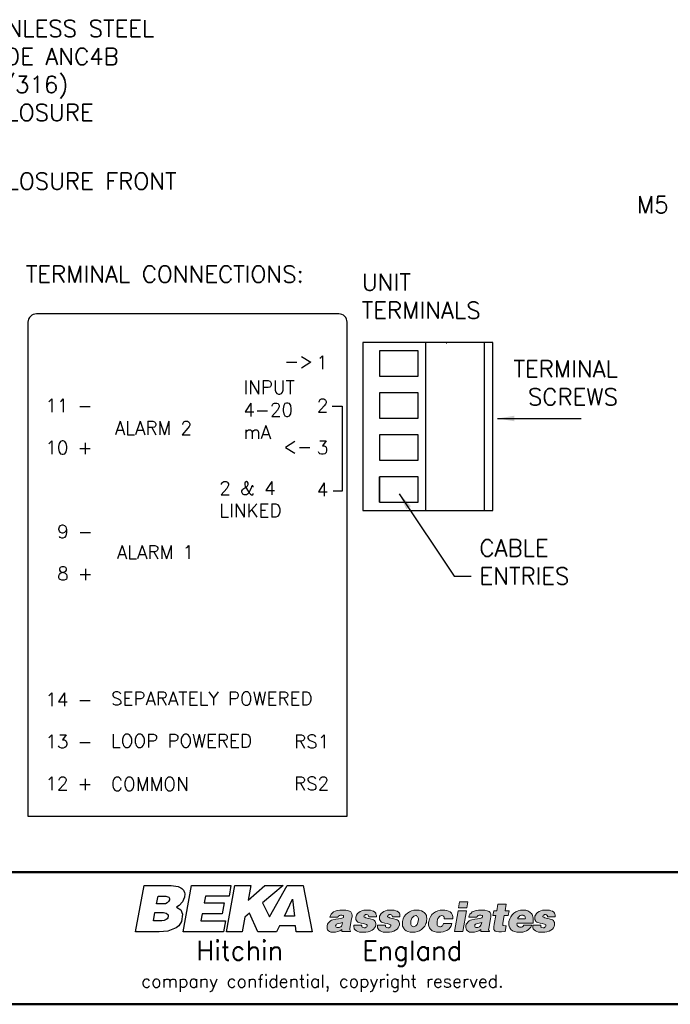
# Model space of a CAD drawing. Extents: x 0 to 391, y 0 to 275.
# Tile 4 of 13: x 122 to 219, y 6 to 153. Entities that reach past the tile are written whole.
import ezdxf

# ---------------------------------------------------------------- set-up
doc = ezdxf.new("R2010")
doc.units = 0
doc.header["$LTSCALE"] = 0.5
doc.header["$MEASUREMENT"] = 0
doc.layers.get('Defpoints').update_dxf_attribs({"color": 104, "lineweight": 0})
doc.layers.add('FORMAT', color=7, linetype='Continuous')
doc.layers.add('TEXT', color=5, linetype='Continuous')
doc.layers.add('OBJECT', color=1, linetype='Continuous', lineweight=50)
doc.styles.add('ROMANS', font='romans', dxfattribs={"height": 2.5})
doc.dimstyles.new('DIMS', dxfattribs={"dimtxt": 2.5, "dimasz": 2.5, "dimexe": 1.25, "dimexo": 2, "dimgap": 1.25, "dimtad": 1, "dimdec": 4, "dimzin": 0, "dimdsep": 46, "dimtxsty": 'ROMANS', "dimcen": 2.5, "dimadec": 0, "dimazin": 0, "dimtfac": 1, "dimtdec": 4, "dimtmove": 0, "dimatfit": 3, "dimfxl": 0, "dimtolj": 1, "dimtzin": 0, "dimarcsym": 0})

# ---------------------------------------------------------------- blocks, each defined once
blk = doc.blocks.new('FORMAT A3 FIXED')
at = {"layer": 'FORMAT'}
h = blk.add_hatch(color=256, dxfattribs=at)
h.paths.add_polyline_path([(187.98, 17.32), (188.53, 20.43), (187.28, 20.43), (186.73, 17.32)])
h.paths.add_polyline_path([(188.59, 20.86), (188.74, 21.74), (187.49, 21.74), (187.34, 20.86)])
h.paths.add_polyline_path([(201.63, 18.33), (201.63, 18.51), (201.6, 18.69), (201.54, 18.84), (201.45, 18.97), (201.3, 19.06), (201.14, 19.12), (200.81, 19.24), (200.17, 19.39), (200.05, 19.45), (199.96, 19.48), (199.89, 19.54), (199.89, 19.64), (199.93, 19.73), (200.02, 19.79), (200.14, 19.85), (200.26, 19.85), (200.41, 19.82), (200.5, 19.76), (200.57, 19.67), (200.6, 19.54), (201.72, 19.54), (201.72, 19.7), (201.72, 19.82), (201.69, 19.94), (201.63, 20.06), (201.51, 20.22), (201.33, 20.34), (201.08, 20.43), (200.87, 20.49), (200.6, 20.52), (200.35, 20.52), (200.08, 20.52), (199.83, 20.49), (199.56, 20.43), (199.32, 20.31), (199.1, 20.18), (198.92, 20), (198.77, 19.76), (198.71, 19.64), (198.68, 19.48), (198.68, 19.3), (198.71, 19.12), (198.77, 18.97), (198.86, 18.84), (198.98, 18.75), (199.13, 18.69), (199.47, 18.57), (199.8, 18.51), (200.11, 18.42), (200.23, 18.39), (200.32, 18.33), (200.35, 18.26), (200.35, 18.17), (200.35, 18.11), (200.29, 18.05), (200.2, 17.96), (200.08, 17.9), (199.93, 17.9), (199.74, 17.93), (199.62, 17.99), (199.59, 18.05), (199.56, 18.11), (199.56, 18.2), (199.56, 18.29), (198.37, 18.29), (198.37, 18.14), (198.37, 17.99), (198.4, 17.87), (198.46, 17.75), (198.58, 17.56), (198.77, 17.44), (198.98, 17.32), (199.22, 17.26), (199.5, 17.23), (199.74, 17.23), (200.17, 17.23), (200.5, 17.29), (200.81, 17.38), (201.08, 17.53), (201.3, 17.69), (201.45, 17.87), (201.57, 18.08)])
h.paths.add_polyline_path([(194.29, 17.32), (194.44, 18.2), (194.26, 18.2), (194.04, 18.23), (193.98, 18.23), (193.95, 18.29), (193.92, 18.33), (193.92, 18.42), (193.92, 18.6), (194.13, 19.73), (194.71, 19.73), (194.87, 20.43), (194.26, 20.43), (194.44, 21.4), (193.19, 21.4), (193.04, 20.43), (192.58, 20.43), (192.43, 19.73), (192.88, 19.73), (192.64, 18.42), (192.61, 18.05), (192.61, 17.78), (192.61, 17.65), (192.64, 17.56), (192.7, 17.47), (192.79, 17.41), (192.88, 17.38), (193.01, 17.32), (193.31, 17.29), (193.74, 17.29)])
h.paths.add_polyline_path([(189.38, 17.23), (189.71, 17.23), (190.05, 17.32), (190.35, 17.44), (190.66, 17.65), (190.66, 17.32), (191.94, 17.32), (191.94, 17.38), (191.88, 17.47), (191.82, 17.56), (191.82, 17.65), (191.85, 17.78), (192.09, 19.24), (192.15, 19.51), (192.15, 19.76), (192.12, 19.97), (192.09, 20.06), (192.03, 20.15), (191.97, 20.25), (191.88, 20.31), (191.76, 20.37), (191.6, 20.43), (191.24, 20.52), (190.75, 20.52), (190.32, 20.52), (189.96, 20.46), (189.65, 20.37), (189.38, 20.25), (189.2, 20.09), (189.04, 19.91), (188.92, 19.73), (188.86, 19.48), (190.05, 19.48), (190.11, 19.57), (190.14, 19.64), (190.26, 19.73), (190.42, 19.79), (190.54, 19.79), (190.66, 19.79), (190.78, 19.73), (190.84, 19.7), (190.9, 19.67), (190.9, 19.61), (190.9, 19.51), (190.87, 19.42), (190.78, 19.36), (190.66, 19.3), (190.51, 19.27), (190.14, 19.21), (189.74, 19.15), (189.32, 19.06), (189.1, 19), (188.92, 18.9), (188.74, 18.75), (188.62, 18.6), (188.49, 18.42), (188.43, 18.17), (188.43, 17.93), (188.46, 17.75), (188.53, 17.56), (188.65, 17.44), (188.8, 17.35), (188.98, 17.26), (189.17, 17.23)])
h.paths.add_polyline_path([(189.74, 18.17), (189.77, 18.33), (189.87, 18.42), (189.99, 18.48), (190.11, 18.51), (190.42, 18.6), (190.6, 18.63), (190.78, 18.69), (190.69, 18.39), (190.66, 18.26), (190.57, 18.14), (190.48, 18.05), (190.35, 17.99), (190.23, 17.93), (190.08, 17.93), (189.93, 17.93), (189.81, 17.99), (189.74, 18.08)], flags=16)
h.paths.add_polyline_path([(184.14, 18.84), (184.23, 19.12), (184.26, 19.27), (184.35, 19.39), (184.44, 19.51), (184.53, 19.61), (184.68, 19.67), (184.84, 19.7), (185.02, 19.67), (185.08, 19.64), (185.14, 19.57), (185.2, 19.42), (185.2, 19.24), (186.48, 19.24), (186.48, 19.42), (186.48, 19.57), (186.45, 19.7), (186.39, 19.85), (186.27, 20.06), (186.09, 20.25), (185.84, 20.37), (185.6, 20.46), (185.29, 20.52), (184.99, 20.52), (184.62, 20.49), (184.26, 20.43), (183.92, 20.28), (183.62, 20.09), (183.37, 19.85), (183.16, 19.54), (183.01, 19.21), (182.92, 18.84), (182.89, 18.66), (182.89, 18.48), (182.89, 18.29), (182.92, 18.14), (182.98, 17.99), (183.04, 17.87), (183.1, 17.75), (183.19, 17.62), (183.43, 17.44), (183.71, 17.32), (184.04, 17.26), (184.41, 17.23), (184.72, 17.23), (185.05, 17.29), (185.32, 17.38), (185.6, 17.5), (185.87, 17.69), (186.09, 17.93), (186.24, 18.2), (186.36, 18.51), (185.11, 18.51), (185.05, 18.36), (184.93, 18.2), (184.84, 18.14), (184.78, 18.08), (184.65, 18.05), (184.56, 18.05), (184.44, 18.08), (184.32, 18.11), (184.23, 18.17), (184.17, 18.26), (184.14, 18.39), (184.14, 18.51), (184.14, 18.66)])
h.paths.add_polyline_path([(182.58, 18.9), (182.61, 19.24), (182.58, 19.57), (182.55, 19.73), (182.49, 19.85), (182.4, 19.97), (182.31, 20.09), (182.22, 20.18), (182.09, 20.28), (181.82, 20.43), (181.48, 20.49), (181.09, 20.52), (180.69, 20.49), (180.33, 20.43), (180.02, 20.28), (179.72, 20.09), (179.47, 19.85), (179.26, 19.57), (179.11, 19.21), (179.02, 18.84), (178.98, 18.63), (178.98, 18.45), (178.98, 18.29), (179.02, 18.14), (179.08, 17.99), (179.14, 17.87), (179.23, 17.75), (179.32, 17.62), (179.53, 17.44), (179.81, 17.32), (180.14, 17.26), (180.51, 17.23), (180.87, 17.23), (181.24, 17.32), (181.54, 17.44), (181.85, 17.62), (182.09, 17.87), (182.31, 18.14), (182.4, 18.33), (182.49, 18.51), (182.55, 18.69)])
h.paths.add_polyline_path([(180.26, 18.9), (180.33, 19.18), (180.39, 19.3), (180.48, 19.42), (180.57, 19.54), (180.66, 19.61), (180.81, 19.67), (180.97, 19.7), (181.06, 19.7), (181.15, 19.64), (181.24, 19.57), (181.3, 19.48), (181.33, 19.36), (181.36, 19.21), (181.36, 19.06), (181.33, 18.9), (181.3, 18.69), (181.24, 18.51), (181.18, 18.39), (181.09, 18.26), (181, 18.17), (180.87, 18.11), (180.78, 18.08), (180.66, 18.05), (180.54, 18.08), (180.45, 18.11), (180.36, 18.17), (180.3, 18.26), (180.26, 18.39), (180.23, 18.51), (180.23, 18.69)], flags=16)
h.paths.add_polyline_path([(196.54, 17.99), (196.42, 17.99), (196.33, 18.02), (196.24, 18.08), (196.15, 18.14), (196.08, 18.23), (196.05, 18.33), (196.02, 18.45), (196.05, 18.6), (198.43, 18.6), (198.46, 19), (198.43, 19.36), (198.4, 19.54), (198.34, 19.7), (198.28, 19.85), (198.19, 20), (198.07, 20.12), (197.94, 20.22), (197.82, 20.31), (197.67, 20.4), (197.52, 20.46), (197.33, 20.49), (197.12, 20.52), (196.91, 20.52), (196.54, 20.49), (196.21, 20.4), (195.87, 20.28), (195.57, 20.06), (195.32, 19.82), (195.11, 19.54), (194.96, 19.21), (194.83, 18.84), (194.8, 18.66), (194.8, 18.48), (194.83, 18.29), (194.87, 18.14), (194.9, 17.99), (194.96, 17.87), (195.05, 17.75), (195.14, 17.62), (195.38, 17.44), (195.66, 17.32), (195.99, 17.26), (196.33, 17.23), (196.6, 17.23), (196.91, 17.26), (197.18, 17.35), (197.43, 17.44), (197.7, 17.59), (197.91, 17.78), (198.1, 17.99), (198.25, 18.26), (197.06, 18.26), (196.97, 18.14), (196.85, 18.05), (196.69, 17.99)])
h.paths.add_polyline_path([(196.82, 19.76), (196.94, 19.76), (197.03, 19.73), (197.12, 19.67), (197.18, 19.61), (197.24, 19.51), (197.27, 19.42), (197.3, 19.33), (197.27, 19.24), (196.15, 19.24), (196.18, 19.36), (196.24, 19.45), (196.3, 19.54), (196.39, 19.64), (196.48, 19.7), (196.57, 19.73), (196.69, 19.76)], flags=16)
h.paths.add_polyline_path([(178.53, 18.33), (178.56, 18.51), (178.5, 18.69), (178.44, 18.84), (178.34, 18.97), (178.19, 19.06), (178.04, 19.12), (177.7, 19.24), (177.06, 19.39), (176.94, 19.45), (176.85, 19.48), (176.79, 19.54), (176.79, 19.64), (176.82, 19.73), (176.91, 19.79), (177.03, 19.85), (177.19, 19.85), (177.31, 19.82), (177.4, 19.76), (177.46, 19.67), (177.49, 19.54), (178.62, 19.54), (178.62, 19.7), (178.62, 19.82), (178.59, 19.94), (178.53, 20.06), (178.41, 20.22), (178.22, 20.34), (178.01, 20.43), (177.77, 20.49), (177.49, 20.52), (177.25, 20.52), (176.97, 20.52), (176.73, 20.49), (176.45, 20.43), (176.21, 20.31), (176, 20.18), (175.81, 20), (175.66, 19.76), (175.6, 19.64), (175.57, 19.48), (175.57, 19.3), (175.6, 19.12), (175.66, 18.97), (175.75, 18.84), (175.88, 18.75), (176.03, 18.69), (176.36, 18.57), (176.7, 18.51), (177, 18.42), (177.13, 18.39), (177.22, 18.33), (177.25, 18.26), (177.28, 18.17), (177.25, 18.11), (177.22, 18.05), (177.09, 17.96), (176.97, 17.9), (176.82, 17.9), (176.67, 17.93), (176.55, 17.99), (176.49, 18.05), (176.45, 18.11), (176.45, 18.2), (176.45, 18.29), (175.27, 18.29), (175.27, 18.14), (175.27, 17.99), (175.3, 17.87), (175.36, 17.75), (175.48, 17.56), (175.66, 17.44), (175.88, 17.32), (176.12, 17.26), (176.39, 17.23), (176.64, 17.23), (177.06, 17.23), (177.4, 17.29), (177.73, 17.38), (177.98, 17.53), (178.19, 17.69), (178.34, 17.87), (178.47, 18.08)])
h.paths.add_polyline_path([(175.02, 18.33), (175.02, 18.51), (174.99, 18.69), (174.93, 18.84), (174.81, 18.97), (174.69, 19.06), (174.53, 19.12), (174.2, 19.24), (173.53, 19.39), (173.41, 19.45), (173.31, 19.48), (173.28, 19.54), (173.25, 19.64), (173.31, 19.73), (173.41, 19.79), (173.5, 19.85), (173.65, 19.85), (173.8, 19.82), (173.89, 19.76), (173.96, 19.67), (173.99, 19.54), (175.11, 19.54), (175.11, 19.7), (175.08, 19.82), (175.05, 19.94), (175.02, 20.06), (174.87, 20.22), (174.69, 20.34), (174.47, 20.43), (174.23, 20.49), (173.99, 20.52), (173.71, 20.52), (173.47, 20.52), (173.22, 20.49), (172.95, 20.43), (172.71, 20.31), (172.49, 20.18), (172.28, 20), (172.16, 19.76), (172.1, 19.64), (172.07, 19.48), (172.03, 19.3), (172.07, 19.12), (172.16, 18.97), (172.25, 18.84), (172.37, 18.75), (172.52, 18.69), (172.86, 18.57), (173.19, 18.51), (173.5, 18.42), (173.62, 18.39), (173.68, 18.33), (173.74, 18.26), (173.74, 18.17), (173.74, 18.11), (173.68, 18.05), (173.59, 17.96), (173.44, 17.9), (173.31, 17.9), (173.13, 17.93), (173.01, 17.99), (172.98, 18.05), (172.95, 18.11), (172.92, 18.2), (172.95, 18.29), (171.76, 18.29), (171.76, 18.14), (171.76, 17.99), (171.79, 17.87), (171.82, 17.75), (171.97, 17.56), (172.16, 17.44), (172.37, 17.32), (172.61, 17.26), (172.86, 17.23), (173.13, 17.23), (173.53, 17.23), (173.89, 17.29), (174.2, 17.38), (174.47, 17.53), (174.69, 17.69), (174.84, 17.87), (174.96, 18.08)])
h.paths.add_polyline_path([(168.71, 17.23), (169.05, 17.23), (169.38, 17.32), (169.69, 17.44), (169.99, 17.65), (169.99, 17.32), (171.27, 17.32), (171.27, 17.38), (171.21, 17.47), (171.15, 17.56), (171.15, 17.65), (171.18, 17.78), (171.43, 19.24), (171.49, 19.51), (171.49, 19.76), (171.46, 19.97), (171.43, 20.06), (171.36, 20.15), (171.3, 20.25), (171.21, 20.31), (171.09, 20.37), (170.94, 20.43), (170.57, 20.52), (170.08, 20.52), (169.66, 20.52), (169.29, 20.46), (168.99, 20.37), (168.71, 20.25), (168.53, 20.09), (168.38, 19.91), (168.26, 19.73), (168.19, 19.48), (169.38, 19.48), (169.41, 19.57), (169.47, 19.64), (169.6, 19.73), (169.75, 19.79), (169.87, 19.79), (169.99, 19.79), (170.11, 19.73), (170.18, 19.7), (170.24, 19.67), (170.24, 19.61), (170.24, 19.51), (170.21, 19.42), (170.11, 19.36), (169.99, 19.3), (169.84, 19.27), (169.47, 19.21), (169.08, 19.15), (168.65, 19.06), (168.44, 19), (168.26, 18.9), (168.07, 18.75), (167.95, 18.6), (167.83, 18.42), (167.77, 18.17), (167.77, 17.93), (167.8, 17.75), (167.86, 17.56), (167.98, 17.44), (168.13, 17.35), (168.32, 17.26), (168.5, 17.23)])
h.paths.add_polyline_path([(169.05, 18.17), (169.11, 18.33), (169.2, 18.42), (169.29, 18.48), (169.44, 18.51), (169.75, 18.6), (169.93, 18.63), (170.08, 18.69), (170.02, 18.39), (169.96, 18.26), (169.9, 18.14), (169.81, 18.05), (169.69, 17.99), (169.57, 17.93), (169.41, 17.93), (169.26, 17.93), (169.14, 17.99), (169.08, 18.08)], flags=16)
at = {"layer": 'FORMAT', "color": 1, "lineweight": 50}
for p, q in [((6.5, 26.16), (384.72, 26.16)), ((384.72, 6.5), (6.5, 6.5))]:
    blk.add_line(p, q, dxfattribs=at)
at = {"layer": 'FORMAT', "color": 7, "linetype": 'Continuous', "flags": 128}
for points in [[(144.57, 24.2), (145.59, 24.03), (145.99, 23.86), (146.16, 23.74), (146.42, 23.49), (146.57, 23.15), (146.59, 22.93), (146.57, 22.47), (146.28, 21.76), (145.74, 21.23), (145.35, 20.96), (146.01, 20.57), (146.28, 19.91), (146.11, 18.84), (145.72, 18.2), (145.33, 17.89), (144.08, 17.4), (142.79, 17.3), (139.28, 17.3), (140.55, 24.2)], [(146.35, 17.3), (147.62, 24.2), (153.47, 24.2), (153.18, 22.59), (149.67, 22.59), (149.5, 21.62), (152.47, 21.62), (152.15, 19.98), (149.2, 19.98), (148.98, 18.91), (152.64, 18.91), (152.35, 17.3)], [(152.79, 17.3), (154.06, 24.2), (156.42, 24.2), (156.01, 21.98), (158.49, 24.2), (161.25, 24.2), (158.15, 21.62), (159.2, 19.52), (161.81, 24.2), (164.23, 24.2), (165.54, 17.3), (163.18, 17.3), (163.08, 18.2), (160.71, 18.2), (160.27, 17.3), (157.45, 17.3), (156.23, 20.06), (155.54, 19.47), (155.15, 17.3)], [(142.4, 21.45), (142.62, 22.59), (143.79, 22.59), (144.08, 22.52), (144.2, 22.45), (144.3, 22.23), (144.3, 22.06), (144.18, 21.79), (143.99, 21.59), (143.72, 21.47), (143.55, 21.45)], [(162.61, 22.13), (162.62, 22.13), (162.93, 19.64), (161.45, 19.64)], [(141.94, 18.91), (142.16, 20.18), (143.42, 20.18), (143.84, 20.08), (144.06, 19.89), (144.11, 19.81), (144.11, 19.54), (144.06, 19.37), (143.96, 19.23), (143.84, 19.11), (143.55, 18.96), (143.18, 18.91)]]:
    blk.add_lwpolyline(points, close=True, dxfattribs=at)
at = {"layer": 'FORMAT', "color": 7, "lineweight": 0, "ltscale": 0.5, "flags": 128}
for points in [[(169.99, 19.3), (169.84, 19.27), (169.47, 19.21), (169.08, 19.15), (168.65, 19.06), (168.44, 19), (168.26, 18.9), (168.07, 18.75), (167.95, 18.6), (167.83, 18.42), (167.77, 18.17), (167.77, 18.17), (167.77, 17.93), (167.8, 17.75), (167.86, 17.56), (167.98, 17.44), (168.13, 17.35), (168.32, 17.26), (168.5, 17.23), (168.71, 17.23), (168.71, 17.23), (169.05, 17.23), (169.38, 17.32), (169.69, 17.44), (169.99, 17.65), (169.99, 17.32), (171.27, 17.32), (171.27, 17.38), (171.27, 17.38), (171.21, 17.47), (171.15, 17.56), (171.15, 17.65), (171.18, 17.78), (171.43, 19.24), (171.43, 19.24), (171.49, 19.51), (171.49, 19.76), (171.46, 19.97), (171.43, 20.06), (171.36, 20.15), (171.3, 20.25), (171.21, 20.31), (171.09, 20.37), (170.94, 20.43), (170.57, 20.52), (170.08, 20.52), (170.08, 20.52), (169.66, 20.52), (169.29, 20.46), (168.99, 20.37), (168.71, 20.25), (168.53, 20.09), (168.38, 19.91), (168.26, 19.73), (168.19, 19.48), (169.38, 19.48), (169.41, 19.57), (169.47, 19.64), (169.6, 19.73), (169.75, 19.79), (169.87, 19.79), (169.99, 19.79), (170.11, 19.73), (170.18, 19.7), (170.24, 19.67), (170.24, 19.61), (170.24, 19.51), (170.21, 19.42), (170.11, 19.36)], [(173.31, 19.48), (173.41, 19.45), (173.53, 19.39), (174.2, 19.24), (174.53, 19.12), (174.69, 19.06), (174.81, 18.97), (174.93, 18.84), (174.99, 18.69), (175.02, 18.51), (175.02, 18.33), (175.02, 18.33), (174.96, 18.08), (174.84, 17.87), (174.69, 17.69), (174.47, 17.53), (174.2, 17.38), (173.89, 17.29), (173.53, 17.23), (173.13, 17.23), (173.13, 17.23), (172.86, 17.23), (172.61, 17.26), (172.37, 17.32), (172.16, 17.44), (171.97, 17.56), (171.82, 17.75), (171.79, 17.87), (171.76, 17.99), (171.76, 18.14), (171.76, 18.29), (172.95, 18.29), (172.95, 18.29), (172.92, 18.2), (172.95, 18.11), (172.98, 18.05), (173.01, 17.99), (173.01, 17.99), (173.13, 17.93), (173.31, 17.9), (173.31, 17.9), (173.44, 17.9), (173.59, 17.96), (173.68, 18.05), (173.74, 18.11), (173.74, 18.17), (173.74, 18.17), (173.74, 18.26), (173.68, 18.33), (173.62, 18.39), (173.5, 18.42), (173.19, 18.51), (172.86, 18.57), (172.52, 18.69), (172.37, 18.75), (172.25, 18.84), (172.16, 18.97), (172.07, 19.12), (172.03, 19.3), (172.07, 19.48), (172.07, 19.48), (172.1, 19.64), (172.16, 19.76), (172.28, 20), (172.49, 20.18), (172.71, 20.31), (172.95, 20.43), (173.22, 20.49), (173.47, 20.52), (173.71, 20.52), (173.71, 20.52), (173.99, 20.52), (174.23, 20.49), (174.47, 20.43), (174.69, 20.34), (174.87, 20.22), (175.02, 20.06), (175.05, 19.94), (175.08, 19.82), (175.11, 19.7), (175.11, 19.54), (173.99, 19.54), (173.99, 19.54), (173.96, 19.67), (173.89, 19.76), (173.8, 19.82), (173.65, 19.85), (173.5, 19.85), (173.41, 19.79), (173.31, 19.73), (173.25, 19.64), (173.28, 19.54)], [(178.04, 19.12), (178.19, 19.06), (178.34, 18.97), (178.44, 18.84), (178.5, 18.69), (178.56, 18.51), (178.53, 18.33), (178.53, 18.33), (178.47, 18.08), (178.34, 17.87), (178.19, 17.69), (177.98, 17.53), (177.73, 17.38), (177.4, 17.29), (177.06, 17.23), (176.64, 17.23), (176.64, 17.23), (176.39, 17.23), (176.12, 17.26), (175.88, 17.32), (175.66, 17.44), (175.48, 17.56), (175.36, 17.75), (175.3, 17.87), (175.27, 17.99), (175.27, 18.14), (175.27, 18.29), (176.45, 18.29), (176.45, 18.29), (176.45, 18.2), (176.45, 18.11), (176.49, 18.05), (176.55, 17.99), (176.55, 17.99), (176.67, 17.93), (176.82, 17.9), (176.82, 17.9), (176.97, 17.9), (177.09, 17.96), (177.22, 18.05), (177.25, 18.11), (177.28, 18.17), (177.28, 18.17), (177.25, 18.26), (177.22, 18.33), (177.13, 18.39), (177, 18.42), (176.7, 18.51), (176.36, 18.57), (176.03, 18.69), (175.88, 18.75), (175.75, 18.84), (175.66, 18.97), (175.6, 19.12), (175.57, 19.3), (175.57, 19.48), (175.57, 19.48), (175.6, 19.64), (175.66, 19.76), (175.81, 20), (176, 20.18), (176.21, 20.31), (176.45, 20.43), (176.73, 20.49), (176.97, 20.52), (177.25, 20.52), (177.25, 20.52), (177.49, 20.52), (177.77, 20.49), (178.01, 20.43), (178.22, 20.34), (178.41, 20.22), (178.53, 20.06), (178.59, 19.94), (178.62, 19.82), (178.62, 19.7), (178.62, 19.54), (177.49, 19.54), (177.49, 19.54), (177.46, 19.67), (177.4, 19.76), (177.31, 19.82), (177.19, 19.85), (177.03, 19.85), (176.91, 19.79), (176.82, 19.73), (176.79, 19.64), (176.79, 19.54), (176.85, 19.48), (176.94, 19.45), (177.06, 19.39), (177.7, 19.24)], [(179.81, 17.32), (180.14, 17.26), (180.51, 17.23), (180.51, 17.23), (180.87, 17.23), (181.24, 17.32), (181.54, 17.44), (181.85, 17.62), (182.09, 17.87), (182.31, 18.14), (182.4, 18.33), (182.49, 18.51), (182.55, 18.69), (182.58, 18.9), (182.58, 18.9), (182.61, 19.24), (182.58, 19.57), (182.55, 19.73), (182.49, 19.85), (182.4, 19.97), (182.31, 20.09), (182.22, 20.18), (182.09, 20.28), (181.82, 20.43), (181.48, 20.49), (181.09, 20.52), (181.09, 20.52), (180.69, 20.49), (180.33, 20.43), (180.02, 20.28), (179.72, 20.09), (179.47, 19.85), (179.26, 19.57), (179.11, 19.21), (179.02, 18.84), (179.02, 18.84), (179.02, 18.84), (178.98, 18.63), (178.98, 18.45), (178.98, 18.29), (179.02, 18.14), (179.08, 17.99), (179.14, 17.87), (179.23, 17.75), (179.32, 17.62), (179.53, 17.44)], [(184.26, 19.27), (184.23, 19.12), (184.14, 18.84), (184.14, 18.84), (184.14, 18.66), (184.14, 18.51), (184.14, 18.39), (184.17, 18.26), (184.23, 18.17), (184.32, 18.11), (184.44, 18.08), (184.56, 18.05), (184.56, 18.05), (184.65, 18.05), (184.78, 18.08), (184.84, 18.14), (184.93, 18.2), (185.05, 18.36), (185.11, 18.51), (186.36, 18.51), (186.36, 18.51), (186.24, 18.2), (186.09, 17.93), (185.87, 17.69), (185.6, 17.5), (185.32, 17.38), (185.05, 17.29), (184.72, 17.23), (184.41, 17.23), (184.41, 17.23), (184.04, 17.26), (183.71, 17.32), (183.43, 17.44), (183.19, 17.62), (183.1, 17.75), (183.04, 17.87), (182.98, 17.99), (182.92, 18.14), (182.89, 18.29), (182.89, 18.48), (182.89, 18.66), (182.92, 18.84), (182.92, 18.84), (183.01, 19.21), (183.16, 19.54), (183.37, 19.85), (183.62, 20.09), (183.92, 20.28), (184.26, 20.43), (184.62, 20.49), (184.99, 20.52), (184.99, 20.52), (185.29, 20.52), (185.6, 20.46), (185.84, 20.37), (186.09, 20.25), (186.27, 20.06), (186.39, 19.85), (186.45, 19.7), (186.48, 19.57), (186.48, 19.42), (186.48, 19.24), (185.2, 19.24), (185.2, 19.24), (185.2, 19.42), (185.14, 19.57), (185.08, 19.64), (185.02, 19.67), (184.84, 19.7), (184.68, 19.67), (184.53, 19.61), (184.44, 19.51), (184.35, 19.39)], [(188.59, 20.86), (188.74, 21.74), (187.49, 21.74), (187.34, 20.86)], [(190.87, 19.42), (190.78, 19.36), (190.66, 19.3), (190.51, 19.27), (190.14, 19.21), (189.74, 19.15), (189.32, 19.06), (189.1, 19), (188.92, 18.9), (188.74, 18.75), (188.62, 18.6), (188.49, 18.42), (188.43, 18.17), (188.43, 18.17), (188.43, 17.93), (188.46, 17.75), (188.53, 17.56), (188.65, 17.44), (188.8, 17.35), (188.98, 17.26), (189.17, 17.23), (189.38, 17.23), (189.38, 17.23), (189.71, 17.23), (190.05, 17.32), (190.35, 17.44), (190.66, 17.65), (190.66, 17.32), (191.94, 17.32), (191.94, 17.38), (191.94, 17.38), (191.88, 17.47), (191.82, 17.56), (191.82, 17.65), (191.85, 17.78), (192.09, 19.24), (192.09, 19.24), (192.15, 19.51), (192.15, 19.76), (192.12, 19.97), (192.09, 20.06), (192.03, 20.15), (191.97, 20.25), (191.88, 20.31), (191.76, 20.37), (191.6, 20.43), (191.24, 20.52), (190.75, 20.52), (190.75, 20.52), (190.32, 20.52), (189.96, 20.46), (189.65, 20.37), (189.38, 20.25), (189.2, 20.09), (189.04, 19.91), (188.92, 19.73), (188.86, 19.48), (190.05, 19.48), (190.11, 19.57), (190.14, 19.64), (190.26, 19.73), (190.42, 19.79), (190.54, 19.79), (190.66, 19.79), (190.78, 19.73), (190.84, 19.7), (190.9, 19.67), (190.9, 19.61), (190.9, 19.51)], [(194.04, 18.23), (194.26, 18.2), (194.44, 18.2), (194.29, 17.32), (194.29, 17.32), (193.74, 17.29), (193.31, 17.29), (193.01, 17.32), (192.88, 17.38), (192.79, 17.41), (192.7, 17.47), (192.64, 17.56), (192.61, 17.65), (192.61, 17.78), (192.61, 18.05), (192.64, 18.42), (192.88, 19.73), (192.43, 19.73), (192.58, 20.43), (193.04, 20.43), (193.19, 21.4), (194.44, 21.4), (194.26, 20.43), (194.87, 20.43), (194.71, 19.73), (194.13, 19.73), (193.92, 18.6), (193.92, 18.6), (193.92, 18.42), (193.92, 18.33), (193.95, 18.29), (193.98, 18.23)], [(196.33, 17.23), (196.33, 17.23), (196.6, 17.23), (196.91, 17.26), (197.18, 17.35), (197.43, 17.44), (197.7, 17.59), (197.91, 17.78), (198.1, 17.99), (198.25, 18.26), (197.06, 18.26), (197.06, 18.26), (196.97, 18.14), (196.85, 18.05), (196.69, 17.99), (196.54, 17.99), (196.54, 17.99), (196.42, 17.99), (196.33, 18.02), (196.24, 18.08), (196.15, 18.14), (196.08, 18.23), (196.05, 18.33), (196.02, 18.45), (196.05, 18.6), (198.43, 18.6), (198.43, 18.6), (198.46, 19), (198.43, 19.36), (198.4, 19.54), (198.34, 19.7), (198.28, 19.85), (198.19, 20), (198.07, 20.12), (197.94, 20.22), (197.82, 20.31), (197.67, 20.4), (197.52, 20.46), (197.33, 20.49), (197.12, 20.52), (196.91, 20.52), (196.91, 20.52), (196.54, 20.49), (196.21, 20.4), (195.87, 20.28), (195.57, 20.06), (195.32, 19.82), (195.11, 19.54), (194.96, 19.21), (194.83, 18.84), (194.8, 18.66), (194.8, 18.48), (194.83, 18.29), (194.87, 18.14), (194.9, 17.99), (194.96, 17.87), (195.05, 17.75), (195.14, 17.62), (195.38, 17.44), (195.66, 17.32), (195.99, 17.26)], [(199.89, 19.64), (199.89, 19.64), (199.89, 19.54), (199.96, 19.48), (200.05, 19.45), (200.17, 19.39), (200.81, 19.24), (201.14, 19.12), (201.3, 19.06), (201.45, 18.97), (201.54, 18.84), (201.6, 18.69), (201.63, 18.51), (201.63, 18.33), (201.63, 18.33), (201.57, 18.08), (201.45, 17.87), (201.3, 17.69), (201.08, 17.53), (200.81, 17.38), (200.5, 17.29), (200.17, 17.23), (199.74, 17.23), (199.74, 17.23), (199.5, 17.23), (199.22, 17.26), (198.98, 17.32), (198.77, 17.44), (198.58, 17.56), (198.46, 17.75), (198.4, 17.87), (198.37, 17.99), (198.37, 18.14), (198.37, 18.29), (199.56, 18.29), (199.56, 18.29), (199.56, 18.2), (199.56, 18.11), (199.59, 18.05), (199.62, 17.99), (199.62, 17.99), (199.74, 17.93), (199.93, 17.9), (199.93, 17.9), (200.08, 17.9), (200.2, 17.96), (200.29, 18.05), (200.35, 18.11), (200.35, 18.17), (200.35, 18.17), (200.35, 18.26), (200.32, 18.33), (200.23, 18.39), (200.11, 18.42), (199.8, 18.51), (199.47, 18.57), (199.13, 18.69), (198.98, 18.75), (198.86, 18.84), (198.77, 18.97), (198.71, 19.12), (198.68, 19.3), (198.68, 19.48), (198.68, 19.48), (198.71, 19.64), (198.77, 19.76), (198.92, 20), (199.1, 20.18), (199.32, 20.31), (199.56, 20.43), (199.83, 20.49), (200.08, 20.52), (200.35, 20.52), (200.6, 20.52), (200.87, 20.49), (201.08, 20.43), (201.33, 20.34), (201.51, 20.22), (201.63, 20.06), (201.69, 19.94), (201.72, 19.82), (201.72, 19.7), (201.72, 19.54), (200.6, 19.54), (200.6, 19.54), (200.57, 19.67), (200.5, 19.76), (200.41, 19.82), (200.26, 19.85), (200.14, 19.85), (200.02, 19.79), (199.93, 19.73)], [(181, 18.17), (180.87, 18.11), (180.78, 18.08), (180.66, 18.05), (180.66, 18.05), (180.54, 18.08), (180.45, 18.11), (180.36, 18.17), (180.3, 18.26), (180.26, 18.39), (180.23, 18.51), (180.23, 18.69), (180.26, 18.9), (180.26, 18.9), (180.33, 19.18), (180.39, 19.3), (180.48, 19.42), (180.57, 19.54), (180.66, 19.61), (180.81, 19.67), (180.97, 19.7), (180.97, 19.7), (180.97, 19.7), (181.06, 19.7), (181.15, 19.64), (181.24, 19.57), (181.3, 19.48), (181.33, 19.36), (181.36, 19.21), (181.36, 19.06), (181.33, 18.9), (181.3, 18.69), (181.24, 18.51), (181.18, 18.39), (181.09, 18.26)], [(187.98, 17.32), (188.53, 20.43), (187.28, 20.43), (186.73, 17.32)], [(197.27, 19.42), (197.3, 19.33), (197.27, 19.24), (196.15, 19.24), (196.15, 19.24), (196.18, 19.36), (196.24, 19.45), (196.3, 19.54), (196.39, 19.64), (196.48, 19.7), (196.57, 19.73), (196.69, 19.76), (196.82, 19.76), (196.82, 19.76), (196.94, 19.76), (197.03, 19.73), (197.12, 19.67), (197.18, 19.61), (197.24, 19.51)], [(169.96, 18.26), (169.9, 18.14), (169.81, 18.05), (169.69, 17.99), (169.57, 17.93), (169.41, 17.93), (169.41, 17.93), (169.41, 17.93), (169.41, 17.93), (169.26, 17.93), (169.14, 17.99), (169.08, 18.08), (169.05, 18.17), (169.05, 18.17), (169.11, 18.33), (169.2, 18.42), (169.29, 18.48), (169.44, 18.51), (169.75, 18.6), (169.93, 18.63), (170.08, 18.69), (170.02, 18.39)], [(190.48, 18.05), (190.35, 17.99), (190.23, 17.93), (190.08, 17.93), (190.08, 17.93), (190.08, 17.93), (190.08, 17.93), (189.93, 17.93), (189.81, 17.99), (189.74, 18.08), (189.74, 18.17), (189.74, 18.17), (189.77, 18.33), (189.87, 18.42), (189.99, 18.48), (190.11, 18.51), (190.42, 18.6), (190.6, 18.63), (190.78, 18.69), (190.69, 18.39), (190.66, 18.26), (190.57, 18.14)]]:
    blk.add_lwpolyline(points, close=True, dxfattribs=at)
at = {"layer": 'OBJECT', "color": 1}
blk.add_line((279.15, 6.5), (25.5, 6.5), dxfattribs=at)
at = {"layer": 'FORMAT', "color": 7, "linetype": 'Continuous', "style": 'ROMANS'}
for s, height, p in [('Hitchin     England', 2.85, (148.29, 13.09)), ('company confidential, copyright reserved.', 1.9, (140.13, 9))]:
    blk.add_text(s, height=height, dxfattribs=at).set_placement(p)

msp = doc.modelspace()

# ---------------------------------------------------------------- linework, layer by layer
for p, q in [((182.46, 79.99), (182.46, 104.99)), ((191.21, 79.99), (191.21, 104.99)), ((175.58, 81.24), (175.58, 84.99)), ((181.33, 81.24), (181.33, 84.99)), ((123.26, 34.51), (170.76, 34.51))]:
    msp.add_line(p, q)
at = {"linetype": 'Continuous', "lineweight": 0}
msp.add_line((185.55, 104.87), (185.52, 104.83), dxfattribs=at)
msp.add_lwpolyline([(170.76, 34.51), (170.76, 108.01, 0.414214), (169.51, 109.26), (124.51, 109.26, 0.414214), (123.26, 108.01), (123.26, 34.51)], format="xyb")
for points in [[(173.08, 104.99), (173.08, 79.99), (192.46, 79.99), (192.46, 104.99)], [(181.33, 99.99), (181.33, 103.74), (175.58, 103.74), (175.58, 99.99)], [(181.33, 93.74), (181.33, 97.49), (175.58, 97.49), (175.58, 93.74)], [(181.33, 87.49), (181.33, 91.24), (175.58, 91.24), (175.58, 87.49)], [(181.33, 81.24), (181.33, 84.99), (175.58, 84.99), (175.58, 81.24)]]:
    msp.add_lwpolyline(points, close=True)
at = {"layer": 'TEXT'}
for p, q in [((168.52, 95.52), (170.03, 95.52)), ((170.03, 95.52), (170.03, 82.89)), ((170.03, 82.89), (168.67, 82.89))]:
    msp.add_line(p, q, dxfattribs=at)

# ---------------------------------------------------------------- block references
at = {"color": 0}
msp.add_blockref('FORMAT A3 FIXED', (0, 0), dxfattribs=at)

# ---------------------------------------------------------------- texts
at = {"style": 'ROMANS'}
for s, p in [('1', (166.17, 101.04)), ('11 -', (125.85, 94.61)), ('2', (166.25, 94.61)), ('ALARM 2', (136.19, 91.28)), ('10 +', (125.85, 88.36)), ('<-', (161.26, 88.54)), ('3', (166.25, 88.36)), ('4', (166.25, 82.11)), ('9 -', (127.6, 75.86)), ('ALARM 1', (136.49, 72.8)), ('8 +', (127.6, 69.61)), ('14 -', (125.85, 50.86)), ('SEPARATELY POWERED', (135.61, 51.01)), ('13 -', (125.85, 44.61)), ('LOOP POWERED', (135.61, 44.72)), ('12 +', (125.85, 38.36)), ('COMMON', (135.61, 38.29))]:
    msp.add_text(s, height=2, dxfattribs=at).set_placement(p)
at = {"char_height": 2, "width": 19.0245, "attachment_point": 1, "style": 'ROMANS'}
for s, insert in [('{->}', (161.39, 103.2)), ('{INPUT\\P4-20 \\PmA}', (155.33, 99.33)), ('{2 & 4 \\PLINKED}', (151.74, 84.33))]:
    msp.add_mtext(s, dxfattribs=dict(at, insert=insert))
at = {"layer": 'Defpoints', "style": 'ROMANS'}
for s, p in [('RS1', (162.86, 44.61)), ('RS2', (162.86, 38.36))]:
    msp.add_text(s, height=2, dxfattribs=at).set_placement(p)
at = {"layer": 'TEXT', "char_height": 2.5, "style": 'ROMANS'}
for s, insert, width, attachment_point in [('{STAINLESS STEEL GRADE ANC4B (A4/316)\\PENCLOSURE}', (113.42, 153), 44.2499, 1), ('{ENCLOSURE FRONT}', (113.45, 127.76), 50, 7), ('{M5 CLEARANCE HOLE\\P4 OFF}', (249.47, 126.76), 50, 3), ('{TERMINAL CONNECTIONS:}', (122.95, 116.43), 50.7323, 1), ('{UNIT\\PTERMINALS}', (172.95, 108.55), 66.3931, 7), ('{TERMINAL \\PSCREWS}', (211.06, 98.99), 50, 6), ('CABLE \\PENTRIES', (190.45, 68.99), 50, 7)]:
    msp.add_mtext(s, dxfattribs=dict(at, insert=insert, width=width, attachment_point=attachment_point))

# ---------------------------------------------------------------- leaders
at = {"layer": 'TEXT', "annotation_type": 0, "has_hookline": 1}
for points, hookline_direction, text_width in [([(96.35, 129.01), (112.2, 129.01)], 0, 35.49), ([(273.32, 115.67), (253.22, 125.51), (250.72, 125.51)], 1, 40.01), ([(178.52, 82.5), (186.7, 70.24), (189.2, 70.24)], 0, 14.06)]:
    msp.add_leader(points, dimstyle='DIMS', override={"dimtad": 0, "dimdec": 2, "dimlfac": 2, "dimdsep": 0, "dimtdec": 2, "dimtmove": 2}, dxfattribs=dict(at, hookline_direction=hookline_direction, text_width=text_width))
at = {"layer": 'TEXT'}
msp.add_leader([(193.14, 93.69), (205.59, 93.69)], dimstyle='DIMS', override={"dimdec": 2, "dimlfac": 2, "dimdsep": 0, "dimtdec": 2, "dimtmove": 2}, dxfattribs=at)

doc.saveas('drawing.dxf')
